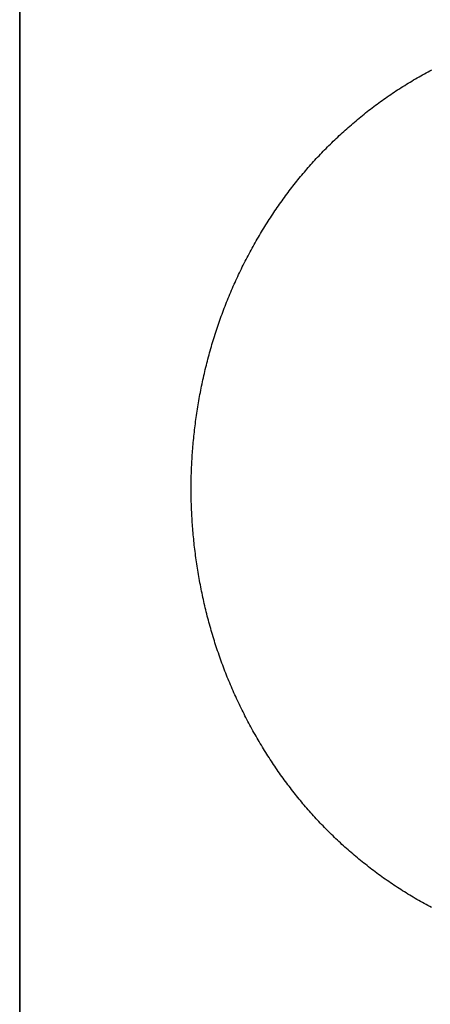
# Model space of a CAD drawing. Extents: x 668 to 3164, y 1007 to 2724.
# Tile 142 of 152: x 2975 to 2987, y 2162 to 2192. Entities that reach past the tile are written whole.
import ezdxf

# ---------------------------------------------------------------- set-up
doc = ezdxf.new("R2010")
doc.units = 0
doc.layers.add('KF_GRAVIS_12_REAR', color=7, linetype='CONTINUOUS')

# ---------------------------------------------------------------- blocks, each defined once
blk = doc.blocks.new('KF_GRAVIS_12_REAR')
at = {"layer": 'KF_GRAVIS_12_REAR'}
for p, q in [((-46.90063, -9), (-46.90063, -266.00316)), ((-46.90063, -266.0443), (-46.90063, -9))]:
    blk.add_line(p, q, dxfattribs=at)
blk.add_polyline3d([(-34.322, -87.7958, 0), (-34.3784, -87.7661, 0), (-34.4347, -87.7361, 0), (-34.4909, -87.7058, 0), (-34.5468, -87.6752, 0), (-34.6027, -87.6443, 0), (-34.6583, -87.6131, 0), (-34.7138, -87.5817, 0), (-34.7691, -87.55, 0), (-34.8242, -87.5179, 0), (-34.8792, -87.4857, 0), (-34.934, -87.4531, 0), (-34.9886, -87.4203, 0), (-35.0431, -87.3872, 0), (-35.0974, -87.3538, 0), (-35.1515, -87.3202, 0), (-35.2054, -87.2862, 0), (-35.2591, -87.2521, 0), (-35.3126, -87.2177, 0), (-35.366, -87.183, 0), (-35.4192, -87.1481, 0), (-35.4722, -87.1129, 0), (-35.5249, -87.0774, 0), (-35.5775, -87.0418, 0), (-35.63, -87.0058, 0), (-35.6822, -86.9697, 0), (-35.7342, -86.9333, 0), (-35.786, -86.8966, 0), (-35.8376, -86.8597, 0), (-35.889, -86.8226, 0), (-35.9403, -86.7853, 0), (-35.9913, -86.7477, 0), (-36.0421, -86.7099, 0), (-36.0927, -86.6719, 0), (-36.1431, -86.6336, 0), (-36.1932, -86.5951, 0), (-36.2432, -86.5565, 0), (-36.293, -86.5176, 0), (-36.3425, -86.4784, 0), (-36.3918, -86.4391, 0), (-36.4409, -86.3996, 0), (-36.4898, -86.3598, 0), (-36.5385, -86.3199, 0), (-36.5869, -86.2798, 0), (-36.6351, -86.2394, 0), (-36.6831, -86.1989, 0), (-36.7309, -86.1581, 0), (-36.7784, -86.1172, 0), (-36.8257, -86.0761, 0), (-36.8728, -86.0348, 0), (-36.9196, -85.9933, 0), (-36.9662, -85.9516, 0), (-37.0126, -85.9098, 0), (-37.0587, -85.8677, 0), (-37.1046, -85.8255, 0), (-37.1502, -85.7831, 0), (-37.1956, -85.7406, 0), (-37.2408, -85.6978, 0), (-37.2857, -85.6549, 0), (-37.3303, -85.6119, 0), (-37.3747, -85.5687, 0), (-37.4189, -85.5253, 0), (-37.4628, -85.4817, 0), (-37.5065, -85.438, 0), (-37.5499, -85.3942, 0), (-37.593, -85.3502, 0), (-37.6359, -85.306, 0), (-37.6785, -85.2617, 0), (-37.7209, -85.2173, 0), (-37.763, -85.1727, 0), (-37.8048, -85.128, 0), (-37.8464, -85.0831, 0), (-37.8877, -85.0381, 0), (-37.9287, -84.993, 0), (-37.9695, -84.9477, 0), (-38.01, -84.9024, 0), (-38.0502, -84.8568, 0), (-38.0902, -84.8111, 0), (-38.13, -84.7651, 0), (-38.1697, -84.7189, 0), (-38.2093, -84.6724, 0), (-38.2487, -84.6256, 0), (-38.288, -84.5786, 0), (-38.3271, -84.5313, 0), (-38.366, -84.4838, 0), (-38.4048, -84.436, 0), (-38.4434, -84.3879, 0), (-38.4819, -84.3396, 0), (-38.5201, -84.2911, 0), (-38.5583, -84.2423, 0), (-38.5962, -84.1933, 0), (-38.634, -84.144, 0), (-38.6717, -84.0945, 0), (-38.7091, -84.0448, 0), (-38.7464, -83.9948, 0), (-38.7835, -83.9446, 0), (-38.8204, -83.8941, 0), (-38.8572, -83.8434, 0), (-38.8938, -83.7925, 0), (-38.9302, -83.7414, 0), (-38.9664, -83.69, 0), (-39.0024, -83.6384, 0), (-39.0383, -83.5866, 0), (-39.0739, -83.5346, 0), (-39.1094, -83.4823, 0), (-39.1447, -83.4299, 0), (-39.1798, -83.3772, 0), (-39.2147, -83.3243, 0), (-39.2494, -83.2712, 0), (-39.2839, -83.2179, 0), (-39.3182, -83.1644, 0), (-39.3523, -83.1107, 0), (-39.3862, -83.0567, 0), (-39.4199, -83.0026, 0), (-39.4534, -82.9483, 0), (-39.4867, -82.8938, 0), (-39.5198, -82.8391, 0), (-39.5527, -82.7842, 0), (-39.5853, -82.7291, 0), (-39.6178, -82.6738, 0), (-39.65, -82.6183, 0), (-39.6821, -82.5626, 0), (-39.7139, -82.5068, 0), (-39.7455, -82.4508, 0), (-39.7768, -82.3946, 0), (-39.808, -82.3382, 0), (-39.8389, -82.2816, 0), (-39.8696, -82.2249, 0), (-39.9001, -82.168, 0), (-39.9303, -82.1109, 0), (-39.9604, -82.0536, 0), (-39.9902, -81.9962, 0), (-40.0197, -81.9386, 0), (-40.049, -81.8809, 0), (-40.0781, -81.823, 0), (-40.107, -81.7649, 0), (-40.1356, -81.7067, 0), (-40.164, -81.6483, 0), (-40.1921, -81.5898, 0), (-40.22, -81.5311, 0), (-40.2476, -81.4723, 0), (-40.275, -81.4133, 0), (-40.3022, -81.3541, 0), (-40.3291, -81.2949, 0), (-40.3557, -81.2355, 0), (-40.3821, -81.1759, 0), (-40.4083, -81.1162, 0), (-40.4341, -81.0564, 0), (-40.4598, -80.9964, 0), (-40.4851, -80.9363, 0), (-40.5102, -80.876, 0), (-40.5351, -80.8157, 0), (-40.5597, -80.7552, 0), (-40.584, -80.6946, 0), (-40.608, -80.6338, 0), (-40.6318, -80.573, 0), (-40.6553, -80.512, 0), (-40.6786, -80.4509, 0), (-40.7015, -80.3896, 0), (-40.7242, -80.3283, 0), (-40.7466, -80.2669, 0), (-40.7688, -80.2053, 0), (-40.7906, -80.1436, 0), (-40.8122, -80.0819, 0), (-40.8335, -80.02, 0), (-40.8546, -79.958, 0), (-40.8753, -79.8959, 0), (-40.8958, -79.8338, 0), (-40.916, -79.7715, 0), (-40.9359, -79.7091, 0), (-40.9556, -79.6467, 0), (-40.975, -79.5842, 0), (-40.9941, -79.5216, 0), (-41.0129, -79.4589, 0), (-41.0315, -79.3961, 0), (-41.0498, -79.3333, 0), (-41.0678, -79.2704, 0), (-41.0855, -79.2074, 0), (-41.103, -79.1444, 0), (-41.1202, -79.0812, 0), (-41.1371, -79.0181, 0), (-41.1538, -78.9548, 0), (-41.1701, -78.8916, 0), (-41.1862, -78.8282, 0), (-41.2021, -78.7648, 0), (-41.2176, -78.7014, 0), (-41.2329, -78.6379, 0), (-41.248, -78.5744, 0), (-41.2627, -78.5108, 0), (-41.2772, -78.4472, 0), (-41.2914, -78.3836, 0), (-41.3054, -78.3199, 0), (-41.319, -78.2562, 0), (-41.3324, -78.1925, 0), (-41.3456, -78.1287, 0), (-41.3584, -78.0649, 0), (-41.371, -78.0011, 0), (-41.3834, -77.9373, 0), (-41.3954, -77.8735, 0), (-41.4072, -77.8096, 0), (-41.4187, -77.7458, 0), (-41.43, -77.6819, 0), (-41.441, -77.6181, 0), (-41.4517, -77.5542, 0), (-41.4622, -77.4904, 0), (-41.4724, -77.4265, 0), (-41.4823, -77.3626, 0), (-41.492, -77.2988, 0), (-41.5013, -77.235, 0), (-41.5105, -77.1712, 0), (-41.5193, -77.1074, 0), (-41.5279, -77.0436, 0), (-41.5363, -76.9798, 0), (-41.5443, -76.9161, 0), (-41.5521, -76.8524, 0), (-41.5597, -76.7887, 0), (-41.567, -76.725, 0), (-41.574, -76.6614, 0), (-41.5807, -76.5979, 0), (-41.5872, -76.5343, 0), (-41.5934, -76.4708, 0), (-41.5994, -76.4074, 0), (-41.6051, -76.344, 0), (-41.6105, -76.2807, 0), (-41.6157, -76.2174, 0), (-41.6206, -76.1541, 0), (-41.6253, -76.0909, 0), (-41.6297, -76.0278, 0), (-41.6338, -75.9648, 0), (-41.6377, -75.9018, 0), (-41.6413, -75.8389, 0), (-41.6446, -75.776, 0), (-41.6477, -75.7132, 0), (-41.6506, -75.6505, 0), (-41.6531, -75.5879, 0), (-41.6554, -75.5254, 0), (-41.6575, -75.4629, 0), (-41.6593, -75.4006, 0), (-41.6608, -75.3383, 0), (-41.6621, -75.2761, 0), (-41.6631, -75.214, 0), (-41.6639, -75.152, 0), (-41.6644, -75.0901, 0), (-41.6646, -75.0284, 0), (-41.6646, -74.9666, 0), (-41.6643, -74.9048, 0), (-41.6638, -74.8429, 0), (-41.663, -74.7809, 0), (-41.662, -74.7188, 0), (-41.6607, -74.6566, 0), (-41.6591, -74.5943, 0), (-41.6573, -74.5319, 0), (-41.6553, -74.4694, 0), (-41.6529, -74.4069, 0), (-41.6503, -74.3442, 0), (-41.6475, -74.2815, 0), (-41.6444, -74.2187, 0), (-41.641, -74.1558, 0), (-41.6374, -74.0928, 0), (-41.6335, -74.0298, 0), (-41.6293, -73.9667, 0), (-41.6249, -73.9035, 0), (-41.6202, -73.8403, 0), (-41.6153, -73.777, 0), (-41.6101, -73.7136, 0), (-41.6046, -73.6502, 0), (-41.5989, -73.5868, 0), (-41.5929, -73.5233, 0), (-41.5866, -73.4597, 0), (-41.5801, -73.3961, 0), (-41.5733, -73.3325, 0), (-41.5663, -73.2688, 0), (-41.559, -73.2051, 0), (-41.5514, -73.1413, 0), (-41.5436, -73.0775, 0), (-41.5355, -73.0137, 0), (-41.5271, -72.9499, 0), (-41.5185, -72.886, 0), (-41.5096, -72.8222, 0), (-41.5004, -72.7583, 0), (-41.491, -72.6944, 0), (-41.4813, -72.6305, 0), (-41.4713, -72.5665, 0), (-41.4611, -72.5026, 0), (-41.4506, -72.4386, 0), (-41.4399, -72.3747, 0), (-41.4288, -72.3108, 0), (-41.4175, -72.2468, 0), (-41.406, -72.1829, 0), (-41.3941, -72.119, 0), (-41.382, -72.0551, 0), (-41.3696, -71.9912, 0), (-41.357, -71.9273, 0), (-41.3441, -71.8634, 0), (-41.3309, -71.7996, 0), (-41.3175, -71.7358, 0), (-41.3037, -71.672, 0), (-41.2897, -71.6082, 0), (-41.2755, -71.5445, 0), (-41.261, -71.4808, 0), (-41.2461, -71.4172, 0), (-41.2311, -71.3536, 0), (-41.2157, -71.29, 0), (-41.2001, -71.2265, 0), (-41.1842, -71.163, 0), (-41.168, -71.0996, 0), (-41.1516, -71.0363, 0), (-41.1349, -70.973, 0), (-41.1179, -70.9097, 0), (-41.1007, -70.8465, 0), (-41.0831, -70.7834, 0), (-41.0653, -70.7204, 0), (-41.0472, -70.6574, 0), (-41.0289, -70.5945, 0), (-41.0103, -70.5317, 0), (-40.9914, -70.4689, 0), (-40.9722, -70.4063, 0), (-40.9527, -70.3437, 0), (-40.933, -70.2812, 0), (-40.913, -70.2188, 0), (-40.8927, -70.1565, 0), (-40.8721, -70.0942, 0), (-40.8513, -70.0321, 0), (-40.8302, -69.9701, 0), (-40.8088, -69.9082, 0), (-40.7871, -69.8464, 0), (-40.7652, -69.7846, 0), (-40.743, -69.723, 0), (-40.7205, -69.6616, 0), (-40.6977, -69.6002, 0), (-40.6746, -69.5389, 0), (-40.6513, -69.4778, 0), (-40.6277, -69.4168, 0), (-40.6039, -69.3559, 0), (-40.5798, -69.2951, 0), (-40.5554, -69.2345, 0), (-40.5307, -69.1739, 0), (-40.5058, -69.1136, 0), (-40.4806, -69.0533, 0), (-40.4552, -68.9932, 0), (-40.4295, -68.9332, 0), (-40.4035, -68.8733, 0), (-40.3773, -68.8136, 0), (-40.3509, -68.7541, 0), (-40.3242, -68.6946, 0), (-40.2972, -68.6353, 0), (-40.27, -68.5762, 0), (-40.2425, -68.5172, 0), (-40.2149, -68.4584, 0), (-40.1869, -68.3997, 0), (-40.1587, -68.3412, 0), (-40.1303, -68.2828, 0), (-40.1017, -68.2246, 0), (-40.0728, -68.1665, 0), (-40.0436, -68.1087, 0), (-40.0143, -68.0509, 0), (-39.9847, -67.9934, 0), (-39.9549, -67.936, 0), (-39.9248, -67.8788, 0), (-39.8945, -67.8217, 0), (-39.864, -67.7648, 0), (-39.8333, -67.7081, 0), (-39.8024, -67.6516, 0), (-39.7712, -67.5953, 0), (-39.7398, -67.5391, 0), (-39.7082, -67.4831, 0), (-39.6764, -67.4273, 0), (-39.6443, -67.3717, 0), (-39.6121, -67.3163, 0), (-39.5796, -67.2611, 0), (-39.547, -67.2061, 0), (-39.5141, -67.1512, 0), (-39.481, -67.0966, 0), (-39.4477, -67.0422, 0), (-39.4142, -66.9879, 0), (-39.3806, -66.9339, 0), (-39.3467, -66.8801, 0), (-39.3126, -66.8265, 0), (-39.2783, -66.773, 0), (-39.2438, -66.7198, 0), (-39.2092, -66.6668, 0), (-39.1743, -66.6141, 0), (-39.1392, -66.5615, 0), (-39.104, -66.5092, 0), (-39.0686, -66.4571, 0), (-39.033, -66.4052, 0), (-38.9972, -66.3535, 0), (-38.9612, -66.302, 0), (-38.925, -66.2508, 0), (-38.8887, -66.1998, 0), (-38.8522, -66.1491, 0), (-38.8155, -66.0985, 0), (-38.7786, -66.0483, 0), (-38.7416, -65.9982, 0), (-38.7044, -65.9484, 0), (-38.667, -65.8988, 0), (-38.6295, -65.8495, 0), (-38.5918, -65.8004, 0), (-38.5539, -65.7516, 0), (-38.5159, -65.703, 0), (-38.4777, -65.6547, 0), (-38.4393, -65.6066, 0), (-38.4008, -65.5588, 0), (-38.3622, -65.5112, 0), (-38.3234, -65.4639, 0), (-38.2844, -65.4168, 0), (-38.2453, -65.3701, 0), (-38.206, -65.3235, 0), (-38.1666, -65.2773, 0), (-38.1269, -65.2312, 0), (-38.087, -65.1853, 0), (-38.0469, -65.1395, 0), (-38.0064, -65.0938, 0), (-37.9657, -65.0483, 0), (-37.9248, -65.0029, 0), (-37.8835, -64.9576, 0), (-37.842, -64.9125, 0), (-37.8003, -64.8675, 0), (-37.7582, -64.8227, 0), (-37.7159, -64.778, 0), (-37.6734, -64.7334, 0), (-37.6306, -64.689, 0), (-37.5875, -64.6447, 0), (-37.5442, -64.6006, 0), (-37.5007, -64.5567, 0), (-37.4569, -64.5129, 0), (-37.4128, -64.4693, 0), (-37.3685, -64.4258, 0), (-37.3239, -64.3825, 0), (-37.2791, -64.3394, 0), (-37.2341, -64.2964, 0), (-37.1888, -64.2536, 0), (-37.1433, -64.211, 0), (-37.0975, -64.1685, 0), (-37.0515, -64.1263, 0), (-37.0053, -64.0842, 0), (-36.9588, -64.0423, 0), (-36.9121, -64.0005, 0), (-36.8652, -63.959, 0), (-36.818, -63.9177, 0), (-36.7706, -63.8765, 0), (-36.723, -63.8356, 0), (-36.6752, -63.7948, 0), (-36.6271, -63.7542, 0), (-36.5788, -63.7139, 0), (-36.5303, -63.6737, 0), (-36.4816, -63.6337, 0), (-36.4326, -63.594, 0), (-36.3835, -63.5544, 0), (-36.3341, -63.5151, 0), (-36.2845, -63.476, 0), (-36.2347, -63.4371, 0), (-36.1847, -63.3984, 0), (-36.1345, -63.36, 0), (-36.0841, -63.3217, 0), (-36.0334, -63.2837, 0), (-35.9826, -63.2459, 0), (-35.9315, -63.2084, 0), (-35.8803, -63.1711, 0), (-35.8289, -63.134, 0), (-35.7772, -63.0971, 0), (-35.7254, -63.0605, 0), (-35.6734, -63.0241, 0), (-35.6211, -62.988, 0), (-35.5687, -62.9521, 0), (-35.5161, -62.9165, 0), (-35.4633, -62.8811, 0), (-35.4103, -62.846, 0), (-35.3571, -62.8111, 0), (-35.3038, -62.7764, 0), (-35.2503, -62.7421, 0), (-35.1965, -62.708, 0), (-35.1426, -62.6741, 0), (-35.0886, -62.6406, 0), (-35.0343, -62.6073, 0), (-34.9799, -62.5742, 0), (-34.9253, -62.5415, 0), (-34.8705, -62.509, 0), (-34.8155, -62.4767, 0), (-34.7604, -62.4448, 0), (-34.7051, -62.4132, 0), (-34.6497, -62.3818, 0), (-34.594, -62.3507, 0), (-34.5383, -62.3199, 0), (-34.4823, -62.2894, 0), (-34.4262, -62.2592, 0), (-34.3699, -62.2293, 0), (-34.3135, -62.1996, 0)], dxfattribs=at)

msp = doc.modelspace()

# ---------------------------------------------------------------- block references
at = {"layer": 'KF_GRAVIS_12_REAR'}
msp.add_blockref('KF_GRAVIS_12_REAR', (3021.439, 2253.101), dxfattribs=at)

doc.saveas('drawing.dxf')
